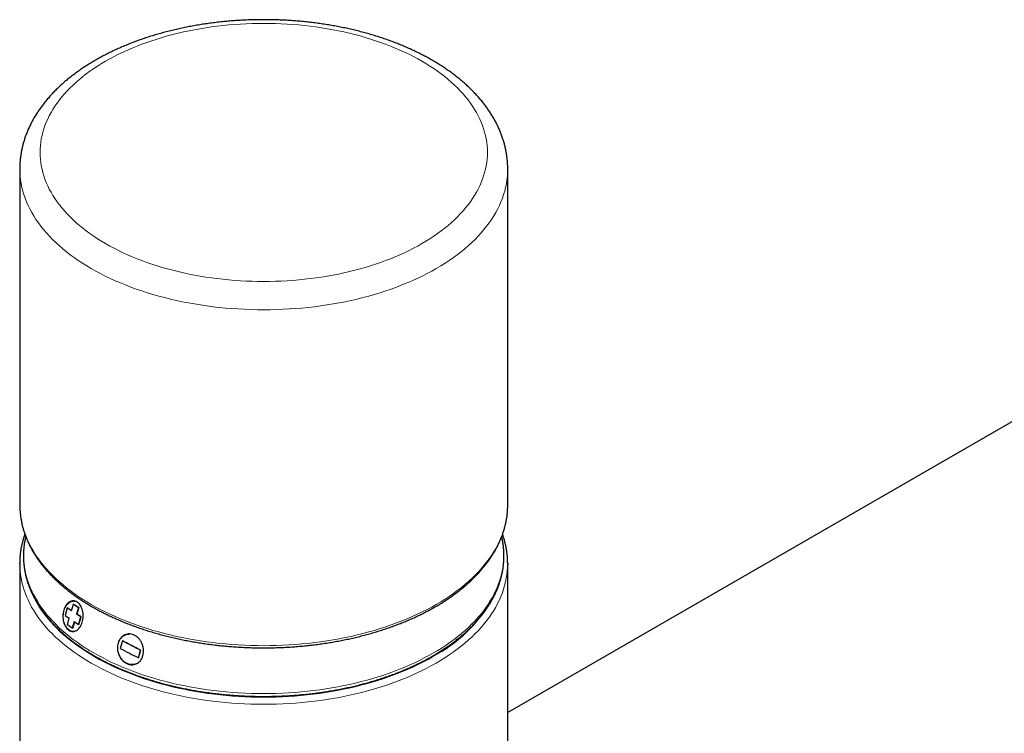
# Model space of a CAD drawing. Header units: millimetres. Extents: x 8 to 755, y 12 to 485.
# Tile 4 of 7: x 561 to 658, y 130 to 200. Entities that reach past the tile are written whole.
import ezdxf

# ---------------------------------------------------------------- set-up
doc = ezdxf.new("R2010")
doc.units = ezdxf.units.MM

msp = doc.modelspace()

# ---------------------------------------------------------------- linework, layer by layer
at = {"color": 7, "linetype": 'Continuous', "lineweight": 30}
for p, q in [((714.074, 192.6), (608.839, 131.849)), ((560.847, 185.356), (560.847, 152.286)), ((608.847, 152.286), (608.847, 185.356)), ((560.847, 152.286), (560.847, 152.204)), ((608.846, 152.205), (608.847, 152.286)), ((560.839, 146.517), (560.839, 74.253)), ((608.839, 102.829), (608.839, 146.517)), ((565.929, 141.864), (566.135, 142.506)), ((566.135, 142.506), (566.621, 142.187)), ((566.173, 142.503), (566.135, 142.506)), ((566.173, 142.503), (566.658, 142.184)), ((565.518, 142.143), (565.298, 141.408)), ((565.298, 141.408), (565.708, 141.13)), ((565.929, 141.864), (565.518, 142.143)), ((566.621, 142.187), (566.414, 141.545)), ((566.852, 141.264), (566.414, 141.545)), ((566.451, 141.544), (566.414, 141.545)), ((566.658, 142.184), (566.451, 141.544)), ((566.888, 141.264), (566.451, 141.544)), ((566.658, 142.184), (566.621, 142.187)), ((565.528, 140.486), (565.708, 141.13)), ((566.013, 140.167), (565.528, 140.486)), ((565.747, 141.13), (565.708, 141.13)), ((566.193, 140.811), (566.013, 140.167)), ((566.23, 140.811), (566.051, 140.169)), ((566.193, 140.811), (566.631, 140.53)), ((566.631, 140.53), (566.852, 141.264)), ((566.667, 140.531), (566.631, 140.53)), ((566.667, 140.531), (566.888, 141.264)), ((566.888, 141.264), (566.852, 141.264)), ((566.051, 140.169), (566.013, 140.167)), ((566.051, 140.169), (566.042, 140.175)), ((570.953, 138.897), (570.732, 138.162)), ((572.51, 137.244), (572.73, 137.979)), ((572.535, 137.252), (572.755, 137.985))]:
    msp.add_line(p, q, dxfattribs=at)
at = {"color": 252, "linetype": 'Continuous', "lineweight": 0, "flags": 128}
for points in [[(600.403, 178.009), (600.805, 178.247), (601.196, 178.491), (601.575, 178.741), (601.944, 178.997), (602.3, 179.258), (602.645, 179.524), (602.977, 179.796), (603.297, 180.072), (603.605, 180.353), (603.899, 180.639), (604.181, 180.929), (604.449, 181.223), (604.703, 181.521), (604.945, 181.823), (605.172, 182.129), (605.385, 182.438), (605.585, 182.75), (605.77, 183.064), (605.941, 183.382), (606.097, 183.702), (606.239, 184.024), (606.366, 184.349), (606.478, 184.675), (606.576, 185.002), (606.658, 185.331), (606.726, 185.662), (606.779, 185.993), (606.816, 186.324), (606.839, 186.657), (606.847, 186.989), (606.839, 187.322), (606.816, 187.654), (606.779, 187.986), (606.726, 188.317), (606.658, 188.647), (606.576, 188.976), (606.478, 189.304), (606.366, 189.63), (606.239, 189.954), (606.097, 190.276), (605.941, 190.596), (605.77, 190.914), (605.585, 191.229), (605.385, 191.54), (605.172, 191.849), (604.945, 192.155), (604.703, 192.457), (604.449, 192.755), (604.181, 193.049), (603.899, 193.339), (603.605, 193.625), (603.297, 193.906), (602.977, 194.183), (602.645, 194.454), (602.3, 194.721), (601.944, 194.982), (601.575, 195.237), (601.196, 195.487), (600.805, 195.731), (600.403, 195.97), (599.99, 196.202), (599.567, 196.427), (599.134, 196.647), (598.692, 196.859), (598.239, 197.065), (597.778, 197.264), (597.307, 197.456), (596.829, 197.64), (596.342, 197.818), (595.847, 197.988), (595.344, 198.15), (594.834, 198.305), (594.318, 198.452), (593.795, 198.591), (593.266, 198.723), (592.731, 198.846), (592.19, 198.961), (591.645, 199.068), (591.095, 199.166), (590.541, 199.257), (589.982, 199.339), (589.421, 199.412), (588.856, 199.477), (588.288, 199.533), (587.718, 199.581), (587.146, 199.62), (586.573, 199.65), (585.998, 199.672), (585.422, 199.685), (584.847, 199.689), (584.271, 199.685), (583.695, 199.672), (583.12, 199.65), (582.547, 199.62), (581.975, 199.581), (581.405, 199.533), (580.837, 199.477), (580.272, 199.412), (579.711, 199.339), (579.153, 199.257), (578.598, 199.166), (578.048, 199.068), (577.503, 198.961), (576.962, 198.846), (576.428, 198.723), (575.898, 198.591), (575.375, 198.452), (574.859, 198.305), (574.349, 198.15), (573.847, 197.988), (573.352, 197.818), (572.864, 197.64), (572.386, 197.456), (571.915, 197.264), (571.454, 197.065), (571.001, 196.859), (570.559, 196.647), (570.126, 196.427), (569.703, 196.202), (569.29, 195.97), (568.888, 195.731), (568.497, 195.487), (568.118, 195.237), (567.749, 194.982), (567.393, 194.721), (567.048, 194.454), (566.716, 194.183), (566.396, 193.906), (566.088, 193.625), (565.794, 193.339), (565.513, 193.049), (565.244, 192.755), (564.99, 192.457), (564.749, 192.155), (564.521, 191.849), (564.308, 191.54), (564.108, 191.229), (563.923, 190.914), (563.753, 190.596), (563.596, 190.276), (563.454, 189.954), (563.327, 189.63), (563.215, 189.304), (563.117, 188.976), (563.035, 188.647), (562.967, 188.317), (562.914, 187.986), (562.877, 187.654), (562.854, 187.322), (562.847, 186.989), (562.854, 186.657), (562.877, 186.324), (562.914, 185.993), (562.967, 185.662), (563.035, 185.331), (563.117, 185.002), (563.215, 184.675), (563.327, 184.349), (563.454, 184.024), (563.596, 183.702), (563.753, 183.382), (563.923, 183.064), (564.108, 182.75), (564.308, 182.438), (564.521, 182.129), (564.749, 181.823), (564.99, 181.521), (565.244, 181.223), (565.513, 180.929), (565.794, 180.639), (566.088, 180.353), (566.396, 180.072), (566.716, 179.796), (567.048, 179.524), (567.393, 179.258), (567.749, 178.997), (568.118, 178.741), (568.497, 178.491), (568.888, 178.247), (569.29, 178.009), (569.703, 177.777), (570.126, 177.551), (570.559, 177.332), (571.001, 177.119), (571.454, 176.913), (571.915, 176.714), (572.386, 176.522), (572.864, 176.338), (573.352, 176.16), (573.847, 175.99), (574.349, 175.828), (574.859, 175.673), (575.375, 175.526), (575.898, 175.387), (576.428, 175.256), (576.962, 175.132), (577.503, 175.017), (578.048, 174.91), (578.598, 174.812), (579.153, 174.722), (579.711, 174.64), (580.272, 174.566), (580.837, 174.501), (581.405, 174.445), (581.975, 174.397), (582.547, 174.358), (583.12, 174.328), (583.695, 174.306), (584.271, 174.293), (584.847, 174.289), (585.422, 174.293), (585.998, 174.306), (586.573, 174.328), (587.146, 174.358), (587.718, 174.397), (588.288, 174.445), (588.856, 174.501), (589.421, 174.566), (589.982, 174.64), (590.541, 174.722), (591.095, 174.812), (591.645, 174.91), (592.19, 175.017), (592.731, 175.132), (593.266, 175.256), (593.795, 175.387), (594.318, 175.526), (594.834, 175.673), (595.344, 175.828), (595.847, 175.99), (596.342, 176.16), (596.829, 176.338), (597.307, 176.522), (597.778, 176.714), (598.239, 176.913), (598.692, 177.119), (599.134, 177.332), (599.567, 177.551), (599.99, 177.777), (600.403, 178.009)], [(601.817, 175.559), (601.367, 175.306), (600.906, 175.06), (600.433, 174.821), (599.95, 174.589), (599.457, 174.364), (598.953, 174.147), (598.44, 173.938), (597.918, 173.736), (597.387, 173.543), (596.847, 173.357), (596.298, 173.18), (595.742, 173.011), (595.179, 172.851), (594.608, 172.699), (594.031, 172.556), (593.447, 172.421), (592.858, 172.296), (592.263, 172.179), (591.663, 172.072), (591.058, 171.973), (590.449, 171.884), (589.836, 171.804), (589.22, 171.733), (588.601, 171.672), (587.979, 171.62), (587.355, 171.577), (586.73, 171.544), (586.103, 171.52), (585.475, 171.506), (584.847, 171.501), (584.218, 171.506), (583.59, 171.52), (582.964, 171.544), (582.338, 171.577), (581.714, 171.62), (581.092, 171.672), (580.473, 171.733), (579.857, 171.804), (579.244, 171.884), (578.635, 171.973), (578.03, 172.072), (577.43, 172.179), (576.835, 172.296), (576.246, 172.421), (575.662, 172.556), (575.085, 172.699), (574.514, 172.851), (573.951, 173.011), (573.395, 173.18), (572.847, 173.357), (572.307, 173.543), (571.775, 173.736), (571.253, 173.938), (570.74, 174.147), (570.236, 174.364), (569.743, 174.589), (569.26, 174.821), (568.787, 175.06), (568.326, 175.306), (567.876, 175.559), (567.438, 175.819), (567.011, 176.085), (566.597, 176.358), (566.195, 176.637), (565.806, 176.922), (565.43, 177.212), (565.068, 177.509), (564.718, 177.81), (564.383, 178.117), (564.062, 178.429), (563.755, 178.745), (563.462, 179.066), (563.184, 179.391), (562.921, 179.721), (562.673, 180.054), (562.441, 180.391), (562.223, 180.731), (562.021, 181.075), (561.835, 181.421), (561.664, 181.77), (561.51, 182.122), (561.371, 182.475), (561.248, 182.831), (561.142, 183.189), (561.052, 183.548), (560.978, 183.908), (560.921, 184.269), (560.879, 184.631), (560.855, 184.993), (560.847, 185.356), (560.847, 185.357)], [(608.847, 185.356), (608.847, 185.356), (608.838, 184.993), (608.814, 184.631), (608.773, 184.269), (608.715, 183.908), (608.641, 183.548), (608.551, 183.189), (608.445, 182.831), (608.322, 182.475), (608.183, 182.122), (608.029, 181.77), (607.858, 181.421), (607.672, 181.075), (607.47, 180.731), (607.252, 180.391), (607.02, 180.054), (606.772, 179.721), (606.509, 179.391), (606.231, 179.066), (605.938, 178.745), (605.631, 178.429), (605.31, 178.117), (604.975, 177.81), (604.626, 177.509), (604.263, 177.212), (603.887, 176.922), (603.498, 176.637), (603.096, 176.358), (602.682, 176.085), (602.256, 175.819), (601.817, 175.559)], [(560.847, 152.204), (560.855, 151.923), (560.879, 151.561), (560.921, 151.199), (560.978, 150.838), (561.052, 150.478), (561.142, 150.119), (561.248, 149.761), (561.371, 149.406), (561.51, 149.052), (561.664, 148.7), (561.835, 148.351), (562.021, 148.005), (562.223, 147.661), (562.441, 147.321), (562.673, 146.984), (562.921, 146.651), (563.184, 146.321), (563.462, 145.996), (563.755, 145.675), (564.062, 145.359), (564.383, 145.047), (564.718, 144.74), (565.068, 144.439), (565.43, 144.142), (565.806, 143.852), (566.195, 143.567), (566.597, 143.288), (567.011, 143.015), (567.438, 142.749), (567.876, 142.489), (568.326, 142.236), (568.787, 141.99), (569.26, 141.751), (569.743, 141.519), (570.236, 141.294), (570.74, 141.077), (571.253, 140.868), (571.775, 140.666), (572.307, 140.473), (572.847, 140.287), (573.395, 140.11), (573.951, 139.941), (574.514, 139.781), (575.085, 139.629), (575.662, 139.486), (576.246, 139.351), (576.835, 139.226), (577.43, 139.109), (578.03, 139.002), (578.635, 138.903), (579.244, 138.814), (579.857, 138.734), (580.473, 138.663), (581.092, 138.602), (581.714, 138.55), (582.338, 138.507), (582.964, 138.474), (583.59, 138.45), (584.218, 138.436), (584.847, 138.431), (585.475, 138.436), (586.103, 138.45), (586.73, 138.474), (587.355, 138.507), (587.979, 138.55), (588.601, 138.602), (589.22, 138.663), (589.836, 138.734), (590.449, 138.814), (591.058, 138.903), (591.663, 139.002), (592.263, 139.109), (592.858, 139.226), (593.447, 139.351), (594.031, 139.486), (594.608, 139.629), (595.179, 139.781), (595.742, 139.941), (596.298, 140.11), (596.847, 140.287), (597.387, 140.473), (597.918, 140.666), (598.44, 140.868), (598.953, 141.077), (599.457, 141.294), (599.95, 141.519), (600.433, 141.751), (600.906, 141.99), (601.367, 142.236), (601.817, 142.489), (602.256, 142.749), (602.682, 143.015), (603.096, 143.288), (603.498, 143.567), (603.887, 143.852), (604.263, 144.142), (604.626, 144.439), (604.975, 144.74), (605.31, 145.047), (605.631, 145.359), (605.938, 145.675), (606.231, 145.996), (606.509, 146.321), (606.772, 146.651), (607.02, 146.984), (607.252, 147.321), (607.47, 147.661), (607.672, 148.005), (607.858, 148.351), (608.029, 148.7), (608.183, 149.052), (608.322, 149.406), (608.445, 149.761), (608.551, 150.119), (608.641, 150.478), (608.715, 150.838), (608.773, 151.199), (608.814, 151.561), (608.838, 151.923), (608.846, 152.205)], [(561.435, 149.173), (561.425, 149.131), (561.353, 148.777), (561.296, 148.421), (561.256, 148.065), (561.231, 147.709), (561.223, 147.352), (561.231, 146.995), (561.256, 146.638), (561.296, 146.282), (561.353, 145.927), (561.425, 145.572), (561.514, 145.219), (561.619, 144.867), (561.739, 144.517), (561.876, 144.169), (562.028, 143.823), (562.196, 143.48), (562.379, 143.139), (562.578, 142.801), (562.792, 142.466), (563.021, 142.135), (563.265, 141.807), (563.524, 141.483), (563.797, 141.163), (564.085, 140.847), (564.387, 140.535), (564.703, 140.229), (565.033, 139.927), (565.377, 139.63), (565.733, 139.338), (566.103, 139.053), (566.486, 138.772), (566.881, 138.498), (567.289, 138.23), (567.709, 137.967), (568.14, 137.712), (568.583, 137.463), (569.037, 137.22), (569.502, 136.985), (569.977, 136.757), (570.463, 136.536), (570.958, 136.322), (571.463, 136.116), (571.977, 135.918), (572.5, 135.728), (573.031, 135.545), (573.571, 135.371), (574.118, 135.205), (574.672, 135.047), (575.234, 134.897), (575.802, 134.756), (576.376, 134.624), (576.956, 134.501), (577.541, 134.386), (578.132, 134.28), (578.727, 134.183), (579.326, 134.095), (579.929, 134.017), (580.535, 133.947), (581.145, 133.887), (581.757, 133.835), (582.37, 133.793), (582.986, 133.761), (583.603, 133.737), (584.221, 133.723), (584.839, 133.719)], [(584.839, 133.719), (585.457, 133.723), (586.075, 133.737), (586.692, 133.761), (587.307, 133.793), (587.921, 133.835), (588.533, 133.887), (589.143, 133.947), (589.749, 134.017), (590.352, 134.095), (590.951, 134.183), (591.546, 134.28), (592.137, 134.386), (592.722, 134.501), (593.302, 134.624), (593.876, 134.756), (594.444, 134.897), (595.006, 135.047), (595.56, 135.205), (596.107, 135.371), (596.647, 135.545), (597.178, 135.728), (597.701, 135.918), (598.215, 136.116), (598.72, 136.322), (599.215, 136.536), (599.701, 136.757), (600.176, 136.985), (600.641, 137.22), (601.095, 137.463), (601.538, 137.712), (601.969, 137.967), (602.389, 138.23), (602.797, 138.498), (603.192, 138.772), (603.575, 139.053), (603.945, 139.338), (604.301, 139.63), (604.645, 139.927), (604.975, 140.229), (605.291, 140.535), (605.593, 140.847), (605.881, 141.163), (606.154, 141.483), (606.413, 141.807), (606.657, 142.135), (606.886, 142.466), (607.1, 142.801), (607.299, 143.139), (607.482, 143.48), (607.65, 143.823), (607.802, 144.169), (607.939, 144.517), (608.059, 144.867), (608.164, 145.219), (608.253, 145.572), (608.325, 145.927), (608.382, 146.282), (608.422, 146.638), (608.447, 146.995), (608.455, 147.352), (608.447, 147.709), (608.422, 148.065), (608.382, 148.421), (608.325, 148.777), (608.253, 149.131), (608.249, 149.147)], [(601.81, 136.72), (601.359, 136.467), (600.898, 136.221), (600.426, 135.982), (599.943, 135.75), (599.449, 135.525), (598.946, 135.308), (598.433, 135.099), (597.91, 134.897), (597.379, 134.704), (596.839, 134.519), (596.291, 134.341), (595.735, 134.172), (595.171, 134.012), (594.601, 133.86), (594.023, 133.717), (593.44, 133.583), (592.85, 133.457), (592.255, 133.34), (591.655, 133.233), (591.051, 133.134), (590.442, 133.045), (589.829, 132.965), (589.213, 132.894), (588.593, 132.833), (587.972, 132.781), (587.348, 132.738), (586.722, 132.705), (586.095, 132.681), (585.467, 132.667), (584.839, 132.662), (584.211, 132.667), (583.583, 132.681), (582.956, 132.705), (582.33, 132.738), (581.706, 132.781), (581.085, 132.833), (580.465, 132.894), (579.849, 132.965), (579.236, 133.045), (578.627, 133.134), (578.023, 133.233), (577.423, 133.34), (576.828, 133.457), (576.238, 133.583), (575.655, 133.717), (575.077, 133.86), (574.507, 134.012), (573.943, 134.172), (573.387, 134.341), (572.839, 134.519), (572.299, 134.704), (571.768, 134.897), (571.245, 135.099), (570.732, 135.308), (570.229, 135.525), (569.735, 135.75), (569.252, 135.982), (568.78, 136.221), (568.318, 136.467), (567.868, 136.72), (567.43, 136.98), (567.003, 137.246), (566.589, 137.519), (566.187, 137.798), (565.798, 138.083), (565.423, 138.373), (565.06, 138.67), (564.711, 138.971), (564.376, 139.278), (564.054, 139.59), (563.747, 139.906), (563.455, 140.227), (563.177, 140.553), (562.914, 140.882), (562.666, 141.215), (562.433, 141.552), (562.216, 141.892), (562.014, 142.236), (561.827, 142.582), (561.657, 142.931), (561.502, 143.283), (561.363, 143.637), (561.241, 143.992), (561.134, 144.35), (561.044, 144.709), (560.97, 145.069), (560.913, 145.43), (560.872, 145.792), (560.847, 146.155), (560.839, 146.442)], [(608.839, 146.44), (608.831, 146.155), (608.806, 145.792), (608.765, 145.43), (608.707, 145.069), (608.634, 144.709), (608.543, 144.35), (608.437, 143.992), (608.315, 143.637), (608.176, 143.283), (608.021, 142.931), (607.851, 142.582), (607.664, 142.236), (607.462, 141.892), (607.245, 141.552), (607.012, 141.215), (606.764, 140.882), (606.501, 140.553), (606.223, 140.227), (605.931, 139.906), (605.624, 139.59), (605.302, 139.278), (604.967, 138.971), (604.618, 138.67), (604.255, 138.373), (603.879, 138.083), (603.49, 137.798), (603.089, 137.519), (602.674, 137.246), (602.248, 136.98), (601.81, 136.72)], [(562.398, 142.898), (562.489, 142.733), (562.687, 142.397), (562.9, 142.064), (563.128, 141.734), (563.371, 141.408), (563.628, 141.085), (563.9, 140.767), (564.187, 140.452), (564.487, 140.142), (564.802, 139.837), (565.13, 139.537), (565.472, 139.241), (565.827, 138.951), (566.195, 138.667), (566.576, 138.388), (566.969, 138.115), (567.375, 137.848), (567.793, 137.587), (568.222, 137.333), (568.663, 137.085), (569.114, 136.844), (569.577, 136.61), (570.05, 136.383), (570.533, 136.163), (571.026, 135.95), (571.528, 135.745), (572.04, 135.548), (572.56, 135.358), (573.089, 135.177), (573.626, 135.003), (574.17, 134.838), (574.722, 134.681), (575.281, 134.532), (575.846, 134.392), (576.417, 134.26), (576.995, 134.137), (577.577, 134.023), (578.165, 133.918), (578.757, 133.821), (579.353, 133.734), (579.953, 133.656), (580.556, 133.586), (581.163, 133.526), (581.772, 133.475), (582.383, 133.434), (582.995, 133.401), (583.609, 133.378), (584.224, 133.364), (584.839, 133.359), (585.454, 133.364), (586.069, 133.378), (586.683, 133.401), (587.295, 133.434), (587.906, 133.475), (588.515, 133.526), (589.122, 133.586), (589.725, 133.656), (590.325, 133.734), (590.921, 133.821), (591.513, 133.918), (592.101, 134.023), (592.683, 134.137), (593.261, 134.26), (593.832, 134.392), (594.397, 134.532), (594.956, 134.681), (595.508, 134.838), (596.052, 135.003), (596.589, 135.177), (597.118, 135.358), (597.638, 135.548), (598.15, 135.745), (598.652, 135.95), (599.145, 136.163), (599.628, 136.383), (600.101, 136.61), (600.564, 136.844), (601.015, 137.085), (601.456, 137.333)]]:
    msp.add_lwpolyline(points, dxfattribs=at)
at = {"color": 7, "linetype": 'Continuous', "lineweight": 30, "flags": 128}
for points in [[(560.839, 146.442), (560.839, 146.517), (560.839, 146.6)], [(608.839, 146.6), (608.839, 146.517), (608.839, 146.44)]]:
    msp.add_lwpolyline(points, dxfattribs=at)
at = {"color": 252, "linetype": 'Continuous', "lineweight": 0}
msp.add_arc((594.579, 150.356), 14.727, 297.83846, 329.70038, dxfattribs=at)
at = {"color": 7, "linetype": 'Continuous', "lineweight": 30}
for points, knots in [([(608.846, 185.356), (608.846, 185.373), (608.847, 185.452), (608.844, 185.594), (608.837, 185.783), (608.827, 185.971), (608.813, 186.16), (608.794, 186.348), (608.772, 186.536), (608.747, 186.724), (608.717, 186.911), (608.684, 187.099), (608.647, 187.286), (608.606, 187.473), (608.561, 187.659), (608.512, 187.845), (608.46, 188.031), (608.404, 188.217), (608.344, 188.402), (608.28, 188.586), (608.212, 188.77), (608.141, 188.954), (608.066, 189.137), (607.987, 189.32), (607.904, 189.502), (607.817, 189.683), (607.727, 189.864), (607.633, 190.044), (607.535, 190.223), (607.433, 190.402), (607.328, 190.579), (607.219, 190.756), (607.106, 190.932), (606.989, 191.108), (606.869, 191.282), (606.745, 191.455), (606.617, 191.628), (606.486, 191.799), (606.351, 191.969), (606.212, 192.138), (606.07, 192.306), (605.925, 192.473), (605.775, 192.638), (605.623, 192.803), (605.467, 192.966), (605.307, 193.127), (605.144, 193.288), (604.978, 193.447), (604.808, 193.604), (604.635, 193.76), (604.459, 193.915), (604.28, 194.068), (604.097, 194.22), (603.912, 194.37), (603.723, 194.518), (603.531, 194.665), (603.336, 194.81), (603.138, 194.954), (602.937, 195.096), (602.734, 195.236), (602.527, 195.374), (602.318, 195.511), (602.106, 195.646), (601.891, 195.779), (601.673, 195.911), (601.453, 196.04), (601.23, 196.168), (601.005, 196.294), (600.777, 196.418), (600.546, 196.54), (600.314, 196.66), (600.078, 196.778), (599.841, 196.895), (599.601, 197.009), (599.358, 197.122), (599.114, 197.232), (598.867, 197.341), (598.618, 197.447), (598.367, 197.552), (598.114, 197.655), (597.859, 197.755), (597.602, 197.854), (597.343, 197.95), (597.082, 198.045), (596.82, 198.137), (596.555, 198.227), (596.289, 198.315), (596.02, 198.402), (595.751, 198.486), (595.479, 198.568), (595.206, 198.647), (594.931, 198.725), (594.655, 198.801), (594.377, 198.874), (594.098, 198.945), (593.818, 199.014), (593.536, 199.081), (593.252, 199.146), (592.968, 199.209), (592.682, 199.269), (592.395, 199.327), (592.107, 199.383), (591.818, 199.437), (591.528, 199.489), (591.237, 199.538), (590.944, 199.585), (590.651, 199.63), (590.357, 199.673), (590.063, 199.713), (589.767, 199.752), (589.471, 199.788), (589.174, 199.821), (588.876, 199.853), (588.578, 199.882), (588.279, 199.909), (587.979, 199.934), (587.68, 199.956), (587.379, 199.977), (587.079, 199.994), (586.778, 200.01), (586.476, 200.024), (586.175, 200.035), (585.873, 200.044), (585.571, 200.05), (585.269, 200.055), (584.967, 200.057), (584.665, 200.056), (584.363, 200.054), (584.061, 200.049), (583.759, 200.042), (583.457, 200.033), (583.156, 200.021), (582.855, 200.007), (582.554, 199.991), (582.253, 199.973), (581.953, 199.952), (581.653, 199.929), (581.354, 199.904), (581.055, 199.876), (580.757, 199.847), (580.46, 199.815), (580.163, 199.78), (579.867, 199.744), (579.571, 199.705), (579.276, 199.664), (578.983, 199.621), (578.69, 199.576), (578.398, 199.528), (578.107, 199.478), (577.817, 199.426), (577.528, 199.372), (577.24, 199.316), (576.953, 199.257), (576.668, 199.196), (576.384, 199.133), (576.101, 199.068), (575.819, 199.001), (575.539, 198.931), (575.26, 198.859), (574.983, 198.786), (574.707, 198.71), (574.432, 198.632), (574.16, 198.551), (573.889, 198.469), (573.619, 198.385), (573.351, 198.298), (573.085, 198.209), (572.821, 198.119), (572.559, 198.026), (572.298, 197.931), (572.039, 197.834), (571.783, 197.735), (571.528, 197.634), (571.275, 197.531), (571.025, 197.426), (570.776, 197.319), (570.53, 197.21), (570.286, 197.099), (570.044, 196.986), (569.804, 196.871), (569.567, 196.755), (569.332, 196.636), (569.1, 196.515), (568.87, 196.393), (568.642, 196.268), (568.417, 196.142), (568.195, 196.014), (567.975, 195.884), (567.758, 195.752), (567.543, 195.618), (567.331, 195.483), (567.122, 195.345), (566.916, 195.206), (566.713, 195.066), (566.512, 194.923), (566.315, 194.779), (566.12, 194.633), (565.929, 194.486), (565.74, 194.337), (565.555, 194.186), (565.372, 194.034), (565.193, 193.88), (565.017, 193.724), (564.845, 193.567), (564.675, 193.409), (564.509, 193.249), (564.347, 193.088), (564.187, 192.925), (564.032, 192.761), (563.879, 192.596), (563.73, 192.43), (563.585, 192.262), (563.443, 192.093), (563.305, 191.923), (563.17, 191.751), (563.039, 191.579), (562.912, 191.405), (562.789, 191.231), (562.669, 191.055), (562.552, 190.879), (562.44, 190.701), (562.331, 190.523), (562.227, 190.344), (562.126, 190.164), (562.028, 189.984), (561.935, 189.802), (561.845, 189.62), (561.76, 189.438), (561.678, 189.255), (561.6, 189.071), (561.525, 188.887), (561.455, 188.702), (561.388, 188.516), (561.326, 188.331), (561.267, 188.145), (561.212, 187.958), (561.161, 187.771), (561.114, 187.584), (561.07, 187.397), (561.031, 187.209), (560.995, 187.022), (560.963, 186.833), (560.935, 186.645), (560.911, 186.457), (560.891, 186.269), (560.874, 186.08), (560.861, 185.891), (560.852, 185.703), (560.847, 185.525), (560.847, 185.409), (560.847, 185.357)], [0, 0, 0, 0, 0.001002, 0.004814, 0.008627, 0.01244, 0.016253, 0.020069, 0.023887, 0.027708, 0.031532, 0.03536, 0.039192, 0.04303, 0.046873, 0.050722, 0.054577, 0.058439, 0.062308, 0.066184, 0.070069, 0.073961, 0.077862, 0.081771, 0.085689, 0.089616, 0.093551, 0.097496, 0.10145, 0.105413, 0.109384, 0.113365, 0.117355, 0.121353, 0.12536, 0.129374, 0.133398, 0.137428, 0.141467, 0.145513, 0.149565, 0.153625, 0.157691, 0.161762, 0.16584, 0.169922, 0.17401, 0.178103, 0.182199, 0.1863, 0.190404, 0.194512, 0.198623, 0.202736, 0.206852, 0.21097, 0.21509, 0.219211, 0.223334, 0.227458, 0.231583, 0.235709, 0.239835, 0.243962, 0.248089, 0.252216, 0.256343, 0.260469, 0.264596, 0.268721, 0.272847, 0.276971, 0.281095, 0.285219, 0.289341, 0.293463, 0.297583, 0.301703, 0.305821, 0.309939, 0.314055, 0.318171, 0.322285, 0.326399, 0.330511, 0.334622, 0.338732, 0.342841, 0.346948, 0.351055, 0.355161, 0.359265, 0.363369, 0.367471, 0.371573, 0.375673, 0.379773, 0.383872, 0.387969, 0.392066, 0.396162, 0.400257, 0.404352, 0.408445, 0.412538, 0.41663, 0.420722, 0.424813, 0.428903, 0.432993, 0.437082, 0.44117, 0.445258, 0.449346, 0.453433, 0.45752, 0.461607, 0.465693, 0.469779, 0.473864, 0.47795, 0.482035, 0.48612, 0.490205, 0.49429, 0.498374, 0.502459, 0.506544, 0.510629, 0.514714, 0.518799, 0.522884, 0.526969, 0.531055, 0.53514, 0.539226, 0.543313, 0.547399, 0.551486, 0.555574, 0.559662, 0.56375, 0.567839, 0.571929, 0.576019, 0.580109, 0.584201, 0.588293, 0.592385, 0.596479, 0.600573, 0.604668, 0.608764, 0.61286, 0.616958, 0.621057, 0.625156, 0.629256, 0.633358, 0.63746, 0.641564, 0.645668, 0.649774, 0.65388, 0.657988, 0.662097, 0.666207, 0.670319, 0.674431, 0.678545, 0.682659, 0.686775, 0.690892, 0.695011, 0.69913, 0.70325, 0.707372, 0.711495, 0.715618, 0.719743, 0.723869, 0.727995, 0.732123, 0.736251, 0.74038, 0.744509, 0.748639, 0.752769, 0.7569, 0.761031, 0.765162, 0.769292, 0.773422, 0.777552, 0.781681, 0.785809, 0.789936, 0.794062, 0.798186, 0.802308, 0.806428, 0.810545, 0.81466, 0.818772, 0.82288, 0.826985, 0.831085, 0.835181, 0.839273, 0.84336, 0.847441, 0.851516, 0.855585, 0.859648, 0.863704, 0.867753, 0.871795, 0.875828, 0.879854, 0.883872, 0.887881, 0.891882, 0.895873, 0.899856, 0.90383, 0.907794, 0.911749, 0.915696, 0.919633, 0.92356, 0.927479, 0.931389, 0.935291, 0.939184, 0.943069, 0.946946, 0.950815, 0.954677, 0.958533, 0.962382, 0.966225, 0.970062, 0.973895, 0.977723, 0.981547, 0.985368, 0.989186, 0.993001, 0.996815, 1, 1, 1, 1]), ([(560.847, 152.201), (560.848, 152.17), (560.848, 152.079), (560.854, 151.929), (560.863, 151.751), (560.876, 151.573), (560.894, 151.395), (560.915, 151.218), (560.939, 151.04), (560.968, 150.863), (561, 150.685), (561.036, 150.508), (561.076, 150.332), (561.12, 150.155), (561.168, 149.979), (561.219, 149.804), (561.274, 149.628), (561.333, 149.453), (561.395, 149.279), (561.462, 149.105), (561.532, 148.931), (561.606, 148.758), (561.683, 148.586), (561.765, 148.414), (561.85, 148.242), (561.938, 148.072), (562.031, 147.902), (562.127, 147.732), (562.226, 147.564), (562.33, 147.396), (562.437, 147.229), (562.547, 147.062), (562.662, 146.897), (562.779, 146.732), (562.901, 146.569), (563.026, 146.406), (563.154, 146.244), (563.286, 146.083), (563.421, 145.924), (563.56, 145.765), (563.702, 145.607), (563.848, 145.451), (563.997, 145.295), (564.149, 145.141), (564.305, 144.988), (564.464, 144.836), (564.626, 144.685), (564.792, 144.535), (564.96, 144.387), (565.132, 144.24), (565.307, 144.095), (565.485, 143.951), (565.666, 143.808), (565.851, 143.666), (566.038, 143.526), (566.228, 143.387), (566.421, 143.25), (566.618, 143.115), (566.817, 142.98), (567.019, 142.848), (567.223, 142.717), (567.431, 142.587), (567.641, 142.459), (567.854, 142.333), (568.07, 142.208), (568.288, 142.085), (568.509, 141.963), (568.733, 141.843), (568.959, 141.725), (569.188, 141.609), (569.419, 141.494), (569.652, 141.381), (569.888, 141.27), (570.127, 141.16), (570.367, 141.053), (570.61, 140.947), (570.855, 140.843), (571.103, 140.741), (571.352, 140.64), (571.604, 140.542), (571.858, 140.445), (572.113, 140.351), (572.371, 140.258), (572.631, 140.167), (572.892, 140.078), (573.156, 139.991), (573.421, 139.906), (573.688, 139.823), (573.957, 139.742), (574.228, 139.663), (574.5, 139.586), (574.774, 139.511), (575.05, 139.438), (575.327, 139.367), (575.605, 139.298), (575.885, 139.231), (576.167, 139.166), (576.449, 139.103), (576.734, 139.043), (577.019, 138.984), (577.306, 138.928), (577.593, 138.873), (577.882, 138.821), (578.172, 138.771), (578.463, 138.723), (578.755, 138.677), (579.048, 138.634), (579.342, 138.592), (579.637, 138.553), (579.933, 138.516), (580.229, 138.481), (580.526, 138.448), (580.824, 138.417), (581.122, 138.389), (581.421, 138.363), (581.721, 138.339), (582.021, 138.317), (582.321, 138.297), (582.622, 138.28), (582.923, 138.264), (583.225, 138.251), (583.527, 138.241), (583.828, 138.232), (584.131, 138.226), (584.433, 138.222), (584.735, 138.22), (585.037, 138.22), (585.34, 138.222), (585.642, 138.227), (585.944, 138.234), (586.246, 138.243), (586.548, 138.255), (586.849, 138.268), (587.15, 138.284), (587.451, 138.302), (587.751, 138.322), (588.051, 138.345), (588.351, 138.369), (588.649, 138.396), (588.948, 138.425), (589.245, 138.456), (589.542, 138.49), (589.838, 138.525), (590.134, 138.563), (590.428, 138.603), (590.722, 138.645), (591.015, 138.689), (591.306, 138.735), (591.597, 138.784), (591.887, 138.835), (592.176, 138.887), (592.463, 138.942), (592.749, 138.999), (593.034, 139.058), (593.318, 139.119), (593.6, 139.183), (593.881, 139.248), (594.161, 139.316), (594.439, 139.385), (594.716, 139.457), (594.991, 139.53), (595.264, 139.606), (595.536, 139.683), (595.806, 139.763), (596.075, 139.845), (596.342, 139.928), (596.606, 140.014), (596.869, 140.101), (597.131, 140.191), (597.39, 140.282), (597.647, 140.375), (597.902, 140.47), (598.155, 140.568), (598.407, 140.667), (598.656, 140.767), (598.902, 140.87), (599.147, 140.975), (599.389, 141.081), (599.629, 141.189), (599.867, 141.299), (600.102, 141.411), (600.335, 141.524), (600.566, 141.639), (600.794, 141.756), (601.019, 141.875), (601.242, 141.995), (601.462, 142.117), (601.68, 142.24), (601.895, 142.366), (602.107, 142.493), (602.317, 142.621), (602.524, 142.751), (602.728, 142.883), (602.929, 143.016), (603.128, 143.15), (603.323, 143.286), (603.516, 143.424), (603.705, 143.563), (603.892, 143.704), (604.075, 143.846), (604.256, 143.989), (604.433, 144.134), (604.607, 144.28), (604.778, 144.427), (604.946, 144.575), (605.111, 144.725), (605.272, 144.877), (605.431, 145.029), (605.585, 145.183), (605.737, 145.337), (605.885, 145.493), (606.03, 145.65), (606.171, 145.808), (606.309, 145.968), (606.444, 146.128), (606.575, 146.289), (606.703, 146.451), (606.827, 146.615), (606.947, 146.779), (607.064, 146.944), (607.177, 147.11), (607.287, 147.276), (607.393, 147.444), (607.496, 147.612), (607.595, 147.781), (607.69, 147.951), (607.781, 148.122), (607.869, 148.293), (607.953, 148.465), (608.033, 148.637), (608.11, 148.81), (608.183, 148.984), (608.252, 149.158), (608.317, 149.332), (608.379, 149.507), (608.437, 149.682), (608.491, 149.858), (608.541, 150.034), (608.587, 150.211), (608.63, 150.387), (608.669, 150.564), (608.704, 150.741), (608.735, 150.919), (608.762, 151.096), (608.786, 151.274), (608.805, 151.452), (608.821, 151.63), (608.834, 151.808), (608.842, 151.986), (608.846, 152.118), (608.846, 152.19), (608.846, 152.202)], [0, 0, 0, 0, 0.002081, 0.006048, 0.010016, 0.013983, 0.017951, 0.021921, 0.025891, 0.029862, 0.033835, 0.03781, 0.041786, 0.045765, 0.049746, 0.053729, 0.057715, 0.061703, 0.065693, 0.069687, 0.073683, 0.077682, 0.081684, 0.085688, 0.089696, 0.093706, 0.097719, 0.101735, 0.105753, 0.109774, 0.113798, 0.117824, 0.121852, 0.125883, 0.129916, 0.133951, 0.137988, 0.142027, 0.146067, 0.150109, 0.154153, 0.158198, 0.162245, 0.166293, 0.170342, 0.174392, 0.178443, 0.182495, 0.186547, 0.190601, 0.194655, 0.198709, 0.202764, 0.20682, 0.210876, 0.214932, 0.218988, 0.223045, 0.227102, 0.231158, 0.235215, 0.239272, 0.243329, 0.247386, 0.251443, 0.255499, 0.259556, 0.263612, 0.267669, 0.271725, 0.27578, 0.279836, 0.283891, 0.287946, 0.292001, 0.296056, 0.30011, 0.304164, 0.308218, 0.312272, 0.316325, 0.320378, 0.324431, 0.328483, 0.332535, 0.336587, 0.340639, 0.34469, 0.348741, 0.352792, 0.356843, 0.360893, 0.364943, 0.368993, 0.373042, 0.377092, 0.381141, 0.38519, 0.389238, 0.393287, 0.397335, 0.401383, 0.405431, 0.409479, 0.413526, 0.417573, 0.421621, 0.425668, 0.429715, 0.433761, 0.437808, 0.441854, 0.445901, 0.449947, 0.453993, 0.458039, 0.462085, 0.466131, 0.470177, 0.474223, 0.478269, 0.482315, 0.48636, 0.490406, 0.494452, 0.498497, 0.502543, 0.506588, 0.510634, 0.51468, 0.518725, 0.522771, 0.526817, 0.530863, 0.534908, 0.538954, 0.543, 0.547046, 0.551093, 0.555139, 0.559185, 0.563232, 0.567278, 0.571325, 0.575372, 0.579419, 0.583466, 0.587513, 0.591561, 0.595608, 0.599656, 0.603704, 0.607752, 0.611801, 0.615849, 0.619898, 0.623947, 0.627996, 0.632046, 0.636096, 0.640146, 0.644196, 0.648246, 0.652297, 0.656348, 0.6604, 0.664451, 0.668503, 0.672555, 0.676608, 0.68066, 0.684713, 0.688767, 0.69282, 0.696874, 0.700928, 0.704983, 0.709038, 0.713093, 0.717148, 0.721204, 0.72526, 0.729316, 0.733372, 0.737429, 0.741485, 0.745542, 0.7496, 0.753657, 0.757714, 0.761772, 0.76583, 0.769888, 0.773945, 0.778003, 0.782061, 0.786118, 0.790176, 0.794233, 0.79829, 0.802347, 0.806403, 0.810459, 0.814514, 0.818569, 0.822624, 0.826677, 0.83073, 0.834781, 0.838832, 0.842882, 0.846931, 0.850978, 0.855024, 0.859068, 0.863111, 0.867152, 0.871192, 0.875229, 0.879265, 0.883298, 0.887329, 0.891358, 0.895384, 0.899408, 0.90343, 0.907448, 0.911464, 0.915477, 0.919488, 0.923495, 0.9275, 0.931502, 0.935501, 0.939497, 0.94349, 0.947481, 0.951469, 0.955455, 0.959438, 0.963418, 0.967397, 0.971373, 0.975348, 0.979321, 0.983292, 0.987262, 0.991231, 0.995199, 0.999167, 1, 1, 1, 1]), ([(561.348, 149.412), (561.334, 149.374), (561.3, 149.277), (561.249, 149.121), (561.195, 148.945), (561.145, 148.769), (561.098, 148.593), (561.056, 148.416), (561.017, 148.239), (560.982, 148.062), (560.951, 147.884), (560.923, 147.707), (560.9, 147.529), (560.88, 147.351), (560.864, 147.173), (560.852, 146.995), (560.844, 146.817), (560.84, 146.686), (560.84, 146.615), (560.84, 146.604)], [0, 0, 0, 0, 0.042012, 0.105296, 0.168537, 0.231737, 0.294895, 0.358015, 0.421098, 0.484146, 0.547162, 0.610148, 0.673108, 0.736044, 0.79896, 0.861858, 0.924744, 0.987619, 1, 1, 1, 1]), ([(561.434, 149.18), (561.431, 149.17), (561.414, 149.101), (561.387, 148.974), (561.351, 148.799), (561.319, 148.624), (561.292, 148.448), (561.268, 148.273), (561.247, 148.097), (561.231, 147.921), (561.218, 147.745), (561.21, 147.568), (561.205, 147.392), (561.204, 147.216), (561.206, 147.04), (561.213, 146.864), (561.223, 146.688), (561.237, 146.512), (561.255, 146.336), (561.277, 146.16), (561.302, 145.985), (561.332, 145.809), (561.365, 145.634), (561.402, 145.46), (561.442, 145.285), (561.487, 145.111), (561.535, 144.937), (561.587, 144.763), (561.643, 144.59), (561.703, 144.417), (561.766, 144.245), (561.833, 144.073), (561.904, 143.901), (561.978, 143.731), (562.057, 143.56), (562.139, 143.391), (562.224, 143.221), (562.314, 143.053), (562.407, 142.885), (562.503, 142.718), (562.604, 142.552), (562.708, 142.386), (562.815, 142.221), (562.926, 142.057), (563.041, 141.894), (563.159, 141.732), (563.281, 141.571), (563.407, 141.41), (563.536, 141.251), (563.668, 141.092), (563.804, 140.935), (563.943, 140.778), (564.085, 140.623), (564.231, 140.469), (564.381, 140.316), (564.533, 140.164), (564.689, 140.013), (564.849, 139.863), (565.011, 139.715), (565.177, 139.568), (565.346, 139.422), (565.518, 139.277), (565.693, 139.134), (565.871, 138.992), (566.053, 138.852), (566.237, 138.713), (566.424, 138.575), (566.615, 138.439), (566.808, 138.304), (567.004, 138.17), (567.203, 138.039), (567.405, 137.908), (567.61, 137.779), (567.818, 137.652), (568.028, 137.527), (568.241, 137.403), (568.456, 137.28), (568.675, 137.159), (568.896, 137.04), (569.119, 136.923), (569.345, 136.807), (569.573, 136.693), (569.804, 136.58), (570.038, 136.47), (570.273, 136.361), (570.511, 136.254), (570.751, 136.149), (570.994, 136.045), (571.239, 135.944), (571.486, 135.844), (571.735, 135.746), (571.986, 135.65), (572.239, 135.555), (572.495, 135.463), (572.752, 135.373), (573.011, 135.284), (573.272, 135.198), (573.535, 135.113), (573.8, 135.03), (574.066, 134.95), (574.334, 134.871), (574.604, 134.794), (574.876, 134.72), (575.149, 134.647), (575.423, 134.576), (575.7, 134.508), (575.977, 134.441), (576.256, 134.377), (576.537, 134.314), (576.818, 134.254), (577.102, 134.196), (577.386, 134.14), (577.671, 134.086), (577.958, 134.034), (578.246, 133.984), (578.534, 133.937), (578.824, 133.891), (579.115, 133.848), (579.406, 133.807), (579.699, 133.767), (579.992, 133.731), (580.286, 133.696), (580.581, 133.663), (580.877, 133.633), (581.173, 133.605), (581.469, 133.579), (581.767, 133.555), (582.064, 133.534), (582.363, 133.514), (582.661, 133.497), (582.96, 133.482), (583.259, 133.469), (583.559, 133.459), (583.859, 133.45), (584.158, 133.444), (584.458, 133.44), (584.685, 133.439), (584.865, 133.439), (585.044, 133.439), (585.297, 133.441), (585.597, 133.446), (585.897, 133.452), (586.197, 133.461), (586.496, 133.472), (586.795, 133.486), (587.094, 133.501), (587.392, 133.519), (587.691, 133.539), (587.988, 133.561), (588.285, 133.585), (588.582, 133.612), (588.878, 133.641), (589.173, 133.672), (589.468, 133.705), (589.762, 133.74), (590.055, 133.777), (590.347, 133.817), (590.638, 133.859), (590.929, 133.903), (591.218, 133.949), (591.507, 133.997), (591.794, 134.047), (592.081, 134.1), (592.366, 134.154), (592.65, 134.211), (592.932, 134.27), (593.214, 134.33), (593.494, 134.393), (593.773, 134.458), (594.05, 134.525), (594.326, 134.594), (594.6, 134.666), (594.873, 134.739), (595.144, 134.814), (595.413, 134.891), (595.681, 134.97), (595.947, 135.052), (596.211, 135.135), (596.474, 135.22), (596.734, 135.307), (596.993, 135.396), (597.249, 135.487), (597.504, 135.58), (597.757, 135.674), (598.008, 135.771), (598.256, 135.869), (598.503, 135.97), (598.747, 136.072), (598.989, 136.176), (599.228, 136.281), (599.466, 136.389), (599.701, 136.498), (599.934, 136.609), (600.164, 136.722), (600.392, 136.837), (600.617, 136.953), (600.84, 137.071), (601.06, 137.19), (601.277, 137.312), (601.492, 137.434), (601.705, 137.559), (601.914, 137.685), (602.121, 137.813), (602.325, 137.942), (602.526, 138.073), (602.725, 138.205), (602.92, 138.339), (603.113, 138.474), (603.303, 138.611), (603.489, 138.749), (603.673, 138.888), (603.854, 139.029), (604.031, 139.171), (604.205, 139.315), (604.377, 139.46), (604.545, 139.606), (604.71, 139.754), (604.872, 139.903), (605.03, 140.053), (605.185, 140.204), (605.337, 140.356), (605.486, 140.51), (605.631, 140.664), (605.773, 140.82), (605.911, 140.977), (606.046, 141.135), (606.178, 141.294), (606.306, 141.454), (606.43, 141.614), (606.551, 141.776), (606.669, 141.939), (606.783, 142.102), (606.893, 142.267), (607, 142.432), (607.103, 142.598), (607.202, 142.765), (607.298, 142.932), (607.39, 143.101), (607.478, 143.269), (607.563, 143.439), (607.644, 143.609), (607.722, 143.78), (607.795, 143.951), (607.865, 144.123), (607.931, 144.295), (607.993, 144.468), (608.052, 144.641), (608.107, 144.815), (608.158, 144.988), (608.205, 145.163), (608.248, 145.337), (608.288, 145.512), (608.324, 145.687), (608.356, 145.862), (608.384, 146.038), (608.408, 146.214), (608.429, 146.39), (608.445, 146.566), (608.458, 146.742), (608.468, 146.918), (608.473, 147.094), (608.474, 147.27), (608.472, 147.446), (608.466, 147.622), (608.456, 147.798), (608.442, 147.974), (608.425, 148.15), (608.404, 148.326), (608.378, 148.501), (608.349, 148.677), (608.317, 148.852), (608.284, 149.011), (608.26, 149.112), (608.25, 149.155)], [0, 0, 0, 0, 0.00065, 0.004334, 0.008016, 0.011697, 0.015376, 0.019054, 0.02273, 0.026406, 0.03008, 0.033754, 0.037428, 0.041101, 0.044774, 0.048447, 0.052121, 0.055794, 0.059468, 0.063143, 0.066819, 0.070496, 0.074174, 0.077853, 0.081534, 0.085216, 0.0889, 0.092586, 0.096274, 0.099964, 0.103656, 0.10735, 0.111046, 0.114745, 0.118445, 0.122148, 0.125853, 0.12956, 0.133269, 0.13698, 0.140693, 0.144408, 0.148125, 0.151844, 0.155564, 0.159287, 0.163011, 0.166736, 0.170463, 0.174191, 0.177921, 0.181652, 0.185383, 0.189116, 0.19285, 0.196585, 0.200321, 0.204057, 0.207794, 0.211532, 0.21527, 0.219009, 0.222748, 0.226487, 0.230227, 0.233967, 0.237708, 0.241448, 0.245189, 0.24893, 0.252671, 0.256412, 0.260153, 0.263894, 0.267635, 0.271376, 0.275117, 0.278857, 0.282598, 0.286339, 0.290079, 0.293819, 0.297559, 0.301299, 0.305039, 0.308778, 0.312518, 0.316257, 0.319996, 0.323734, 0.327473, 0.331211, 0.334949, 0.338687, 0.342425, 0.346162, 0.349899, 0.353636, 0.357373, 0.36111, 0.364846, 0.368582, 0.372318, 0.376054, 0.37979, 0.383525, 0.387261, 0.390996, 0.394731, 0.398466, 0.4022, 0.405935, 0.409669, 0.413403, 0.417137, 0.420871, 0.424605, 0.428339, 0.432072, 0.435806, 0.439539, 0.443272, 0.447006, 0.450739, 0.454472, 0.458205, 0.461938, 0.46567, 0.469403, 0.473136, 0.476868, 0.480601, 0.484334, 0.488066, 0.491799, 0.495531, 0.499264, 0.500266, 0.502233, 0.505966, 0.509698, 0.513431, 0.517163, 0.520896, 0.524629, 0.528361, 0.532094, 0.535827, 0.53956, 0.543292, 0.547025, 0.550758, 0.554491, 0.558224, 0.561958, 0.565691, 0.569424, 0.573158, 0.576892, 0.580625, 0.584359, 0.588093, 0.591827, 0.595562, 0.599296, 0.603031, 0.606766, 0.610501, 0.614236, 0.617971, 0.621706, 0.625442, 0.629178, 0.632914, 0.63665, 0.640386, 0.644123, 0.64786, 0.651597, 0.655334, 0.659071, 0.662809, 0.666547, 0.670285, 0.674023, 0.677762, 0.681501, 0.68524, 0.688979, 0.692718, 0.696458, 0.700198, 0.703938, 0.707678, 0.711418, 0.715159, 0.7189, 0.722641, 0.726382, 0.730123, 0.733864, 0.737606, 0.741347, 0.745089, 0.748831, 0.752572, 0.756314, 0.760056, 0.763797, 0.767539, 0.77128, 0.775021, 0.778762, 0.782502, 0.786242, 0.789982, 0.793721, 0.79746, 0.801199, 0.804936, 0.808673, 0.812409, 0.816145, 0.819879, 0.823613, 0.827345, 0.831076, 0.834806, 0.838535, 0.842262, 0.845988, 0.849713, 0.853435, 0.857156, 0.860875, 0.864593, 0.868308, 0.872021, 0.875733, 0.879442, 0.883149, 0.886854, 0.890556, 0.894257, 0.897955, 0.901652, 0.905346, 0.909037, 0.912727, 0.916415, 0.920101, 0.923785, 0.927467, 0.931148, 0.934827, 0.938505, 0.942182, 0.945858, 0.949533, 0.953207, 0.95688, 0.960553, 0.964226, 0.967899, 0.971573, 0.975246, 0.97892, 0.982595, 0.986271, 0.989947, 0.993625, 0.997304, 1, 1, 1, 1]), ([(608.838, 146.603), (608.838, 146.634), (608.837, 146.724), (608.832, 146.874), (608.822, 147.052), (608.809, 147.23), (608.792, 147.408), (608.771, 147.586), (608.746, 147.763), (608.718, 147.941), (608.685, 148.118), (608.649, 148.295), (608.609, 148.472), (608.565, 148.648), (608.518, 148.824), (608.467, 149), (608.411, 149.175), (608.368, 149.305), (608.342, 149.377), (608.337, 149.391)], [0, 0, 0, 0, 0.03292, 0.096264, 0.159611, 0.222965, 0.286328, 0.349706, 0.413101, 0.476516, 0.539956, 0.603422, 0.666919, 0.730448, 0.794011, 0.857612, 0.921252, 0.984933, 1, 1, 1, 1]), ([(566.995, 140.736), (566.964, 140.646), (566.904, 140.47), (566.775, 140.246), (566.619, 140.065), (566.441, 139.933), (566.252, 139.847), (566.059, 139.819), (565.866, 139.852), (565.68, 139.943), (565.506, 140.082), (565.357, 140.268), (565.236, 140.501), (565.148, 140.769), (565.093, 141.058), (565.078, 141.354), (565.105, 141.651), (565.171, 141.935), (565.268, 142.198), (565.396, 142.423), (565.551, 142.604), (565.729, 142.738), (565.918, 142.824), (566.113, 142.851), (566.305, 142.818), (566.493, 142.727), (566.668, 142.587), (566.819, 142.397), (566.938, 142.165), (567.025, 141.898), (567.081, 141.61), (567.095, 141.313), (567.069, 141.016), (567.02, 140.831), (566.995, 140.736)], [0, 0, 0, 0, 0.031813, 0.062322, 0.092933, 0.125034, 0.156747, 0.187304, 0.217947, 0.249915, 0.281602, 0.312123, 0.342762, 0.374843, 0.406538, 0.437094, 0.467804, 0.499937, 0.531514, 0.562121, 0.592866, 0.624845, 0.656832, 0.687545, 0.718134, 0.749763, 0.782164, 0.812931, 0.843381, 0.874811, 0.906882, 0.937499, 0.968067, 1, 1, 1, 1]), ([(566.252, 139.857), (566.2, 139.847), (566.084, 139.825), (565.903, 139.859), (565.717, 139.945), (565.547, 140.086), (565.397, 140.276), (565.276, 140.507), (565.187, 140.771), (565.135, 141.058), (565.121, 141.356), (565.147, 141.653), (565.21, 141.935), (565.309, 142.194), (565.438, 142.419), (565.593, 142.601), (565.767, 142.736), (565.955, 142.816), (566.136, 142.845), (566.251, 142.82), (566.302, 142.809)], [0, 0, 0, 0, 0.045788, 0.102566, 0.159314, 0.216224, 0.272844, 0.329808, 0.386455, 0.443355, 0.50022, 0.556928, 0.613907, 0.670594, 0.727514, 0.78436, 0.841093, 0.898047, 0.95467, 1, 1, 1, 1]), ([(572.955, 137.444), (572.923, 137.352), (572.861, 137.174), (572.713, 136.949), (572.525, 136.77), (572.304, 136.642), (572.066, 136.562), (571.817, 136.543), (571.564, 136.586), (571.317, 136.689), (571.087, 136.837), (570.885, 137.029), (570.715, 137.266), (570.584, 137.538), (570.493, 137.827), (570.452, 138.121), (570.462, 138.414), (570.523, 138.698), (570.627, 138.961), (570.775, 139.187), (570.962, 139.368), (571.182, 139.498), (571.422, 139.577), (571.672, 139.596), (571.925, 139.552), (572.172, 139.448), (572.405, 139.297), (572.607, 139.1), (572.773, 138.865), (572.902, 138.596), (572.993, 138.308), (573.034, 138.013), (573.025, 137.72), (572.979, 137.537), (572.955, 137.444)], [0, 0, 0, 0, 0.0322206, 0.0626958, 0.0930907, 0.1250861, 0.1565216, 0.1868854, 0.2175988, 0.2500412, 0.2811368, 0.3115473, 0.3424563, 0.375087, 0.4068274, 0.4374664, 0.468145, 0.4999982, 0.5318201, 0.5625066, 0.593147, 0.6248337, 0.6566633, 0.6873187, 0.7179979, 0.7499036, 0.7822576, 0.8130596, 0.8435412, 0.874877, 0.907334, 0.9381349, 0.9685798, 1, 1, 1, 1]), ([(572.304, 136.652), (572.233, 136.626), (572.083, 136.571), (571.838, 136.559), (571.585, 136.6), (571.34, 136.699), (571.113, 136.85), (570.911, 137.047), (570.742, 137.282), (570.612, 137.547), (570.525, 137.832), (570.485, 138.127), (570.493, 138.421), (570.551, 138.703), (570.656, 138.962), (570.805, 139.188), (570.992, 139.37), (571.209, 139.501), (571.444, 139.579), (571.606, 139.582), (571.685, 139.583)], [0, 0, 0, 0, 0.050989, 0.107002, 0.16315, 0.219019, 0.275187, 0.331107, 0.387163, 0.443232, 0.499113, 0.555262, 0.611067, 0.667221, 0.723084, 0.779148, 0.835218, 0.891103, 0.947276, 1, 1, 1, 1]), ([(572.73, 137.979), (572.437, 138.127), (571.832, 138.433), (571.252, 138.739), (570.953, 138.897)], [0, 0, 0, 0, 0.485484, 1, 1, 1, 1]), ([(572.755, 137.985), (572.555, 138.086), (572.155, 138.288), (571.563, 138.594), (571.176, 138.799), (570.981, 138.901)], [0, 0, 0, 0, 0.330037, 0.66346, 1, 1, 1, 1]), ([(570.732, 138.162), (571.031, 138.004), (571.611, 137.698), (572.217, 137.393), (572.51, 137.244)], [0, 0, 0, 0, 0.515302, 1, 1, 1, 1])]:
    msp.add_open_spline(points, degree=3, knots=knots, dxfattribs=at)

doc.saveas('drawing.dxf')
